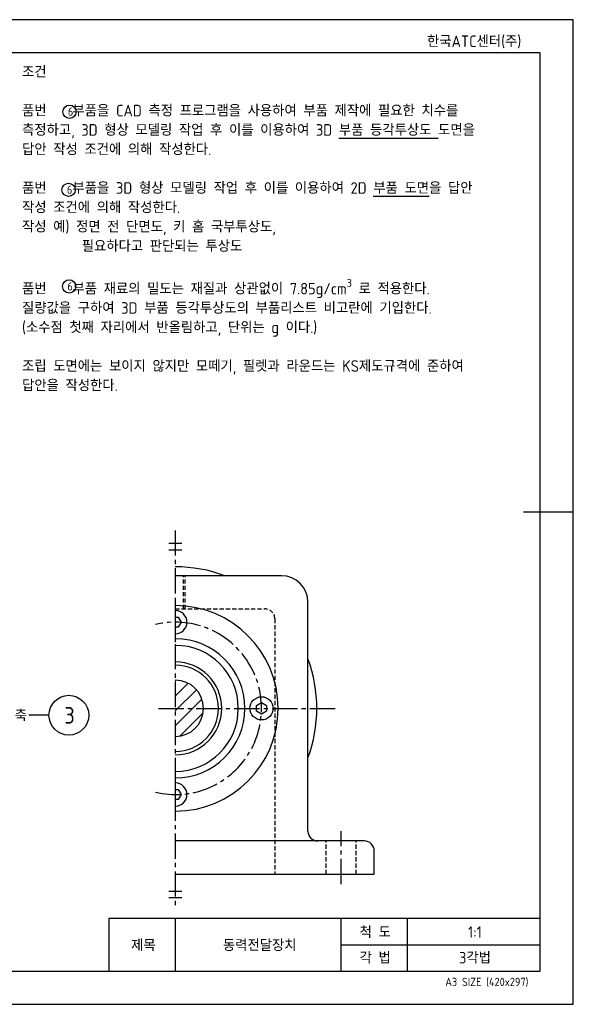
# Model space of a CAD drawing. Header units: millimetres. Extents: x 0 to 420, y 0 to 297.
# Tile 4 of 4: x 253 to 420, y 0 to 297. Entities that reach past the tile are written whole.
import ezdxf
from ezdxf.enums import TextEntityAlignment as Align

# ---------------------------------------------------------------- set-up
doc = ezdxf.new("R2010")
doc.units = ezdxf.units.MM
doc.header["$LTSCALE"] = 0.4
doc.linetypes.add('CENTER2', pattern=[28.575, 19.05, -3.175, 3.175, -3.175])
doc.linetypes.add('HIDDEN2', pattern=[4.7625, 3.175, -1.5875])
for name, color, linetype in [('가는선', 1, 'Continuous'), ('문자', 2, 'Continuous'), ('숨은선', 2, 'HIDDEN2'), ('외형선', 3, 'Continuous'), ('윤곽선', 5, 'Continuous'), ('중심선', 1, 'CENTER2')]:
    doc.layers.add(name, color=color, linetype=linetype)
doc.styles.get("Standard").update_dxf_attribs({"font": 'isocp.shx', "bigfont": 'whgtxt.shx'})

# ---------------------------------------------------------------- blocks, each defined once
blk = doc.blocks.new('*U2')
at = {"layer": '가는선'}
h = blk.add_hatch(dxfattribs=at)
h.set_pattern_fill('ANSI31', color=256, scale=25.4, style=0)
h.set_pattern_definition([(45, (-5.793, -15.1847), (-2.245064, 2.245064), [])])
edge = h.paths.add_edge_path()
edge.add_line((299.95, 80.77), (299.95, 97.77))
edge.add_ellipse((299.95, 89.27), major_axis=(0, 8.5), ratio=1, start_angle=180, end_angle=360, ccw=False)
blk.add_line((261.83, 87.2), (255.77, 87.2))
for centre in [(268.04, 269.23), (267.75, 245.69), (267.91, 216.54)]:
    blk.add_circle(centre, 2)
at = {"layer": 'Defpoints'}
blk.add_lwpolyline([(0, 0), (420, 0), (420, 297), (0, 297)], close=True, dxfattribs=at)
at = {"layer": '가는선'}
for p, q in [((297.95, 139.11), (301.95, 139.11)), ((297.95, 137.11), (301.95, 137.11)), ((297.95, 34.17), (301.95, 34.17)), ((297.95, 32.17), (301.95, 32.17)), ((300, 10), (300, 26)), ((350, 10), (350, 26)), ((370, 10), (370, 26)), ((350, 17.99), (410, 17.99))]:
    blk.add_line(p, q, dxfattribs=at)
at = {"layer": '숨은선'}
for p, q in [((302.41, 119.27), (302.41, 129.27)), ((302.95, 119.27), (302.95, 129.27)), ((299.95, 119.27), (326.95, 119.27)), ((329.95, 116.27), (329.95, 39.27)), ((345.45, 39.27), (345.45, 49.27)), ((354.45, 39.27), (354.45, 49.27))]:
    blk.add_line(p, q, dxfattribs=at)
blk.add_arc((326.95, 116.27), 3, 0, 90, dxfattribs=at)
at = {"layer": '외형선'}
for p, q in [((420, 148.5), (405, 148.5)), ((331.95, 129.27), (299.95, 129.27)), ((339.95, 52.27), (339.95, 121.27)), ((299.95, 116.77), (300.81, 116.77)), ((300.81, 116.77), (301.68, 115.27)), ((300.81, 113.77), (299.95, 113.77)), ((301.68, 115.27), (300.81, 113.77)), ((324.45, 90.13), (325.95, 91)), ((324.45, 88.4), (324.45, 90.13)), ((325.95, 91), (327.45, 90.13)), ((327.45, 90.13), (327.45, 88.4)), ((325.95, 87.54), (324.45, 88.4)), ((327.45, 88.4), (325.95, 87.54)), ((299.95, 64.77), (300.81, 64.77)), ((300.81, 64.77), (301.68, 63.27)), ((301.68, 63.27), (300.81, 61.77)), ((300.81, 61.77), (299.95, 61.77)), ((356.95, 49.27), (299.95, 49.27)), ((359.95, 39.27), (359.95, 46.27)), ((299.95, 39.27), (359.95, 39.27))]:
    blk.add_line(p, q, dxfattribs=at)
for centre, radius in [((267.83, 87.2), 6), ((325.95, 89.27), 3.5)]:
    blk.add_circle(centre, radius, dxfattribs=at)
for centre, radius, start, end in [((299.95, 89.27), 42.7, 69.5157, 90), ((331.95, 121.27), 8, 0, 90), ((299.95, 89.27), 31, 270, 90), ((299.95, 115.27), 3.5, 270, 90), ((299.95, 89.27), 21, 270, 90), ((299.95, 89.27), 19, 270, 90), ((299.95, 89.27), 42.7, 339.5157, 20.4843), ((299.95, 89.27), 14, 270, 90), ((299.95, 89.27), 13, 270, 90), ((299.95, 89.27), 8.5, 270, 90), ((299.95, 63.27), 3.5, 270, 90), ((342.95, 52.27), 3, 180, 270), ((356.95, 46.27), 3, 0, 90)]:
    blk.add_arc(centre, radius, start, end, dxfattribs=at)
at = {"layer": '윤곽선'}
for p, q in [((280, 26), (410, 26)), ((280, 10), (280, 26))]:
    blk.add_line(p, q, dxfattribs=at)
blk.add_lwpolyline([(10, 10), (410, 10), (410, 287), (10, 287)], close=True, dxfattribs=at)
at = {"layer": '중심선'}
for p, q in [((299.95, 142.96), (299.95, 29.29)), ((299.95, 121.27), (299.95, 109.27)), ((294.85, 89.27), (348.21, 89.27)), ((299.95, 69.27), (299.95, 57.27)), ((349.95, 36.27), (349.95, 52.27))]:
    blk.add_line(p, q, dxfattribs=at)
blk.add_arc((299.95, 89.27), 26, 256.7779, 103.2221, dxfattribs=at)
for s, insert, char_height, width, attachment_point in [('\\A1;조건\\P\\P품번 {\\fGulim|b0|i0|c129|p50;   } 부품을 CAD 측정 프로그램을 사용하여 부품 제작에 필요한 치수를 측정하고, 3D 형상 모델링 작업 후 이를 이용하여 3D {\\L부품 등각투상도} 도면을 답안 작성 조건에 의해 작성한다.\\P\\P품번 {\\fGulim|b0|i0|c129|p50;   } 부품을 3D 형상 모델링 작업 후 이를 이용하여 2D {\\L부품 도면}을 답안 작성 조건에 의해 작성한다.\\P작성 예) 정면 전 단면도, 키 홈 국부투상도,\\P         필요하다고 판단되는 투상도\\P\\P품번 {\\fGulim|b0|i0|c129|p50;   } 부품 재료의 밀도는 재질과 상관없이 7.85g/cm{\\H0.7x;\\S3^ ;} 로 적용한다. 질량값을 구하여 3D 부품 등각투상도의 부품리스트 비고란에 기입한다. (소수점 첫째 자리에서 반올림하고, 단위는 g 이다.)\\P\\P조립 도면에는 보이지 않지만 모떼기, 필렛과 라운드는 KS제도규격에 준하여 답안을 작성한다.', (253.71, 233.97), 3.5, 137.1323, 4), ('6', (267.53, 270.53), 2.5, 11.5937, 1), ('6', (267.24, 246.98), 2.5, 11.5937, 1), ('6', (267.4, 217.83), 2.5, 11.5937, 1)]:
    blk.add_mtext(s, dxfattribs=dict(insert=insert, char_height=char_height, width=width, attachment_point=attachment_point))
at = {"layer": '문자'}
for s, height, p in [('한국ATC센터(주)', 3.5, (390.08, 290.48)), ('3', 5, (268.04, 87.15)), ('척 도', 3.5, (360.24, 21.79)), ('1:1', 3.5, (390.34, 21.79)), ('제목', 3.5, (290.3, 17.81)), ('동력전달장치', 3.5, (325.41, 17.81)), ('각 법', 3.5, (360.24, 14.05)), ('3각법', 3.5, (390.34, 14.05)), ('A3 SIZE (420x297)', 2.5, (393.91, 6.75))]:
    blk.add_text(s, height=height, dxfattribs=at).set_placement(p, align=Align.MIDDLE_CENTER)
at = {"layer": '문자', "insert": (253.35, 87.15), "char_height": 3.5, "width": 45.8098, "attachment_point": 5}
blk.add_mtext('축', dxfattribs=at)

msp = doc.modelspace()

# ---------------------------------------------------------------- block references
msp.add_blockref('*U2', (0, 0))

doc.saveas('drawing.dxf')
